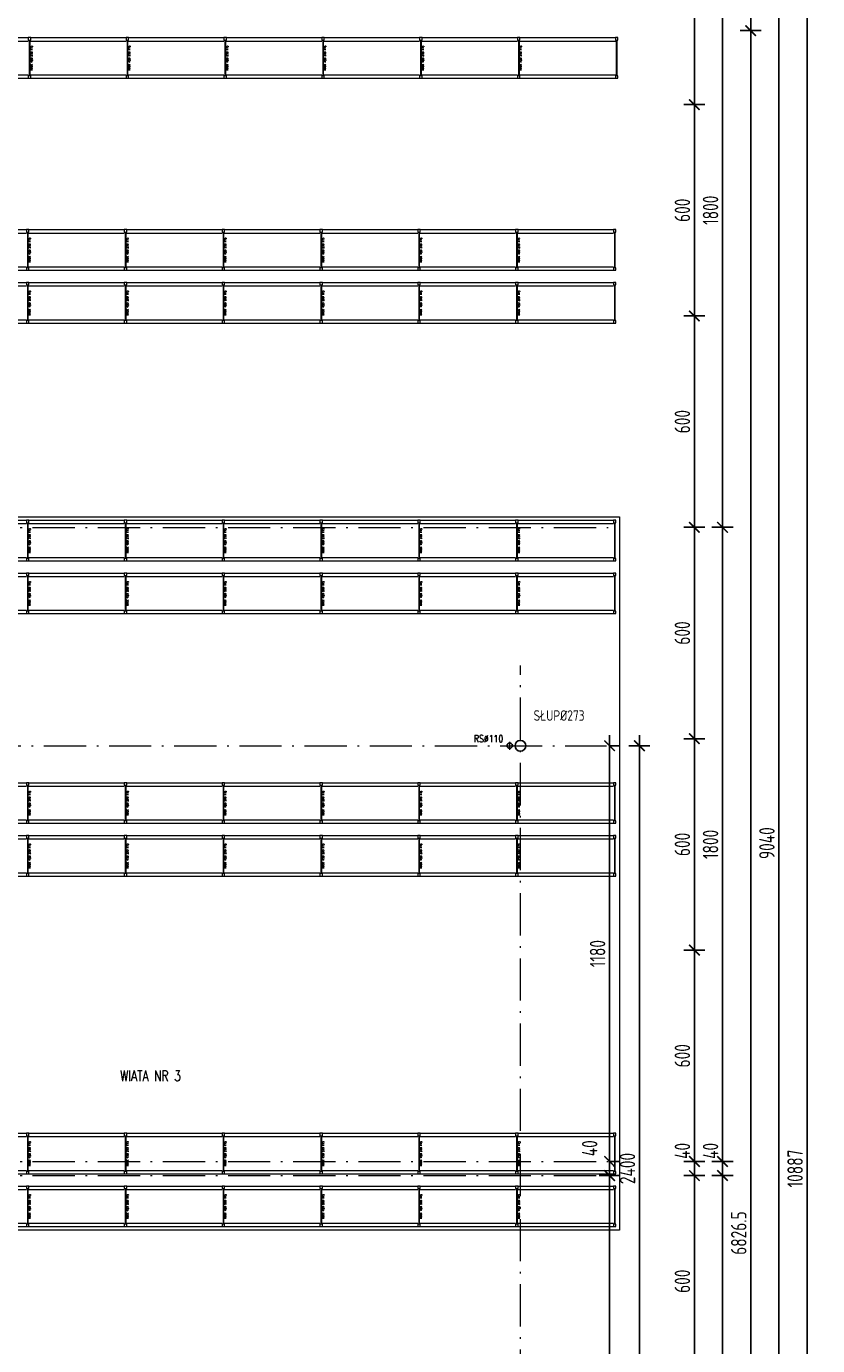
# Model space of a CAD drawing. Extents: x 153948 to 285449, y -89387 to -60195.
# Tile 82 of 108: x 261578 to 263824, y -80762 to -77018. Entities that reach past the tile are written whole.
import ezdxf
from ezdxf.enums import TextEntityAlignment as Align

# ---------------------------------------------------------------- set-up
doc = ezdxf.new("R2010")
doc.units = 0
doc.header["$LTSCALE"] = 100
doc.header["$MEASUREMENT"] = 0
doc.header["$PDMODE"] = 1
doc.linetypes.add('ACAD_ISO10W100', pattern=[18.5, 12, -3, 0.5, -3])
doc.layers.get('0').update_dxf_attribs({"linetype": 'CONTINUOUS'})
doc.layers.get('DEFPOINTS').update_dxf_attribs({"linetype": 'CONTINUOUS'})
for name, color, linetype in [('K-STA', 2, 'CONTINUOUS'), ('R-----OP', 2, 'CONTINUOUS'), ('RYNNY', 2, 'CONTINUOUS'), ('TEXT', 11, 'CONTINUOUS'), ('WYMIARY', 1, 'CONTINUOUS')]:
    doc.layers.add(name, color=color, linetype=linetype)
doc.layers.add('OSIE', color=8, linetype='ACAD_ISO10W100', lineweight=15)
doc.layers.add('RS REGAŁY', color=7, linetype='CONTINUOUS', lineweight=13)
doc.layers.add('RAK_140', color=2, linetype='CONTINUOUS', lineweight=13, true_color=0xffff00)
doc.styles.add('DYBY-NORMALNY-0-8-N', font='ROMANS.SHX', dxfattribs={"width": 0.8})
doc.styles.get("Standard").update_dxf_attribs({"font": 'txt.shx'})
doc.styles.add('STYLE2', font='isocp.shx', dxfattribs={"width": 0.8})
doc.styles.add('TXT3', font='SIMPLEX.SHX', dxfattribs={"width": 0.75, "height": 40})
doc.dimstyles.new('KRESKI_100', dxfattribs={"dimscale": 20, "dimtxt": 2.2, "dimasz": 1.5, "dimexe": 1.5, "dimexo": 1.5, "dimgap": 0.6, "dimtad": 1, "dimdec": 1, "dimrnd": 0.5, "dimdsep": 46, "dimtxsty": 'STYLE2', "dimblk1": 'ARCHTICK', "dimblk2": 'ARCHTICK', "dimsah": 1, "dimcen": 2.5, "dimdle": 1.5, "dimclrd": 10, "dimclre": 10, "dimclrt": 15, "dimadec": 0, "dimazin": 0, "dimtfac": 1, "dimtdec": 1, "dimtmove": 1, "dimatfit": 3, "dimldrblk": 'ARCHTICK', "dimfxl": 1.5, "dimfxlon": 1, "dimtolj": 1, "dimtzin": 0, "dimarcsym": 0})

# ---------------------------------------------------------------- blocks, each defined once
blk = doc.blocks.new('_ARCHTICK')
at = {"color": 0, "linetype": 'ByBlock', "const_width": 0.15}
blk.add_lwpolyline([(-0.5, -0.5), (0.5, 0.5)], dxfattribs=at)
blk = doc.blocks.new('*D240')
at = {"layer": 'DEFPOINTS', "color": 0, "ltscale": 0.1, "transparency": 16777216}
for p in [(260307.9, -74816), (260307.9, -85703), (263794.3, -85703)]:
    blk.add_point(p, dxfattribs=at)
at = {"layer": 'WYMIARY', "color": 10, "lineweight": -2, "ltscale": 0.1, "transparency": 16777216}
for p, q in [((263764.3, -74816), (263824.3, -74816)), ((263794.3, -74786), (263794.3, -85733)), ((263764.3, -85703), (263824.3, -85703))]:
    blk.add_line(p, q, dxfattribs=at)
at = {"layer": 'WYMIARY', "color": 10, "lineweight": -2, "ltscale": 0.1, "transparency": 16777216, "xscale": 30, "yscale": 30, "zscale": 30}
for p, rotation in [((263794.3, -74816), 90), ((263794.3, -85703), 270)]:
    blk.add_blockref('_ARCHTICK', p, dxfattribs=dict(at, rotation=rotation))
at = {"layer": 'WYMIARY', "color": 15, "ltscale": 0.1, "transparency": 16777216, "insert": (263760.3, -80259.5), "char_height": 44, "attachment_point": 5, "rotation": 90, "style": 'STYLE2'}
blk.add_mtext('\\A1;10887', dxfattribs=at)
blk = doc.blocks.new('*D242')
at = {"layer": 'DEFPOINTS', "color": 0, "ltscale": 0.1, "transparency": 16777216}
for p in [(260307.9, -74816), (263714.3, -74816), (263634.3, -83856)]:
    blk.add_point(p, dxfattribs=at)
at = {"layer": 'WYMIARY', "color": 10, "lineweight": -2, "ltscale": 0.1, "transparency": 16777216}
for p, q in [((263684.3, -74816), (263744.3, -74816)), ((263714.3, -83886), (263714.3, -74786)), ((263684.3, -83856), (263744.3, -83856))]:
    blk.add_line(p, q, dxfattribs=at)
at = {"layer": 'WYMIARY', "color": 10, "lineweight": -2, "ltscale": 0.1, "transparency": 16777216, "xscale": 30, "yscale": 30, "zscale": 30}
for p, rotation in [((263714.3, -74816), 90), ((263714.3, -83856), 270)]:
    blk.add_blockref('_ARCHTICK', p, dxfattribs=dict(at, rotation=rotation))
at = {"layer": 'WYMIARY', "color": 15, "ltscale": 0.1, "transparency": 16777216, "insert": (263680.3, -79336), "char_height": 44, "attachment_point": 5, "rotation": 90, "style": 'STYLE2'}
blk.add_mtext('\\A1;9040', dxfattribs=at)
blk = doc.blocks.new('*D252')
at = {"layer": 'DEFPOINTS', "color": 0, "ltscale": 0.1, "transparency": 16777216}
for p in [(263554.3, -77029.5), (263634.3, -77029.5), (260307.9, -83856.1)]:
    blk.add_point(p, dxfattribs=at)
at = {"layer": 'WYMIARY', "color": 10, "lineweight": -2, "ltscale": 0.1, "transparency": 16777216}
for p, q in [((263634.3, -83886.1), (263634.3, -76999.5)), ((263604.3, -77029.5), (263664.3, -77029.5)), ((263604.3, -83856.1), (263664.3, -83856.1))]:
    blk.add_line(p, q, dxfattribs=at)
at = {"layer": 'WYMIARY', "color": 10, "lineweight": -2, "ltscale": 0.1, "transparency": 16777216, "xscale": 30, "yscale": 30, "zscale": 30}
for p, rotation in [((263634.3, -77029.5), 90), ((263634.3, -83856.1), 270)]:
    blk.add_blockref('_ARCHTICK', p, dxfattribs=dict(at, rotation=rotation))
at = {"layer": 'WYMIARY', "color": 15, "ltscale": 0.1, "transparency": 16777216, "insert": (263600.3, -80442.8), "char_height": 44, "attachment_point": 5, "rotation": 90, "style": 'STYLE2'}
blk.add_mtext('\\A1;6826.5', dxfattribs=at)
blk = doc.blocks.new('*D253')
at = {"layer": 'DEFPOINTS', "color": 0, "ltscale": 0.1, "transparency": 16777216}
for p in [(263554.3, -76849.5), (263634.3, -76849.5), (263554.3, -77029.5)]:
    blk.add_point(p, dxfattribs=at)
at = {"layer": 'WYMIARY', "color": 10, "lineweight": -2, "ltscale": 0.1, "transparency": 16777216}
for p, q in [((263634.3, -77059.5), (263634.3, -76819.5)), ((263604.3, -76849.5), (263664.3, -76849.5)), ((263604.3, -77029.5), (263664.3, -77029.5))]:
    blk.add_line(p, q, dxfattribs=at)
at = {"layer": 'WYMIARY', "color": 10, "lineweight": -2, "ltscale": 0.1, "transparency": 16777216, "xscale": 30, "yscale": 30, "zscale": 30}
for p, rotation in [((263634.3, -76849.5), 90), ((263634.3, -77029.5), 270)]:
    blk.add_blockref('_ARCHTICK', p, dxfattribs=dict(at, rotation=rotation))
at = {"layer": 'WYMIARY', "color": 15, "ltscale": 0.1, "transparency": 16777216, "insert": (263600.3, -76939.5), "char_height": 44, "attachment_point": 5, "rotation": 90, "style": 'STYLE2'}
blk.add_mtext('\\A1;180', dxfattribs=at)
blk = doc.blocks.new('*D264')
at = {"layer": 'DEFPOINTS', "color": 0, "ltscale": 0.1, "transparency": 16777216}
for p in [(263474.3, -80279.5), (263554.3, -80279.5), (263474.3, -82079.5)]:
    blk.add_point(p, dxfattribs=at)
at = {"layer": 'WYMIARY', "color": 10, "lineweight": -2, "ltscale": 0.1, "transparency": 16777216}
for p, q in [((263524.3, -80279.5), (263584.3, -80279.5)), ((263554.3, -82109.5), (263554.3, -80249.5)), ((263524.3, -82079.5), (263584.3, -82079.5))]:
    blk.add_line(p, q, dxfattribs=at)
at = {"layer": 'WYMIARY', "color": 10, "lineweight": -2, "ltscale": 0.1, "transparency": 16777216, "xscale": 30, "yscale": 30, "zscale": 30}
for p, rotation in [((263554.3, -80279.5), 90), ((263554.3, -82079.5), 270)]:
    blk.add_blockref('_ARCHTICK', p, dxfattribs=dict(at, rotation=rotation))
at = {"layer": 'WYMIARY', "color": 15, "ltscale": 0.1, "transparency": 16777216, "insert": (263520.3, -81179.5), "char_height": 44, "attachment_point": 5, "rotation": 90, "style": 'STYLE2'}
blk.add_mtext('\\A1;1800', dxfattribs=at)
blk = doc.blocks.new('*D265')
at = {"layer": 'DEFPOINTS', "color": 0, "ltscale": 0.1, "transparency": 16777216}
for p in [(263474.3, -80239.5), (263554.3, -80239.5), (263474.3, -80279.5)]:
    blk.add_point(p, dxfattribs=at)
at = {"layer": 'WYMIARY', "color": 10, "lineweight": -2, "ltscale": 0.1, "transparency": 16777216}
for p, q in [((263554.3, -80309.5), (263554.3, -80209.5)), ((263524.3, -80239.5), (263584.3, -80239.5)), ((263524.3, -80279.5), (263584.3, -80279.5))]:
    blk.add_line(p, q, dxfattribs=at)
at = {"layer": 'WYMIARY', "color": 10, "lineweight": -2, "ltscale": 0.1, "transparency": 16777216, "xscale": 30, "yscale": 30, "zscale": 30}
for p, rotation in [((263554.3, -80239.5), 90), ((263554.3, -80279.5), 270)]:
    blk.add_blockref('_ARCHTICK', p, dxfattribs=dict(at, rotation=rotation))
at = {"layer": 'WYMIARY', "color": 15, "ltscale": 0.1, "transparency": 16777216, "insert": (263520.3, -80209.5), "char_height": 44, "attachment_point": 5, "rotation": 90, "style": 'STYLE2'}
blk.add_mtext('\\A1;40', dxfattribs=at)
blk = doc.blocks.new('*D266')
at = {"layer": 'DEFPOINTS', "color": 0, "ltscale": 0.1, "transparency": 16777216}
for p in [(263474.3, -78439.5), (263554.3, -78439.5), (263474.3, -80239.5)]:
    blk.add_point(p, dxfattribs=at)
at = {"layer": 'WYMIARY', "color": 10, "lineweight": -2, "ltscale": 0.1, "transparency": 16777216}
for p, q in [((263554.3, -80269.5), (263554.3, -78409.5)), ((263524.3, -78439.5), (263584.3, -78439.5)), ((263524.3, -80239.5), (263584.3, -80239.5))]:
    blk.add_line(p, q, dxfattribs=at)
at = {"layer": 'WYMIARY', "color": 10, "lineweight": -2, "ltscale": 0.1, "transparency": 16777216, "xscale": 30, "yscale": 30, "zscale": 30}
for p, rotation in [((263554.3, -78439.5), 90), ((263554.3, -80239.5), 270)]:
    blk.add_blockref('_ARCHTICK', p, dxfattribs=dict(at, rotation=rotation))
at = {"layer": 'WYMIARY', "color": 15, "ltscale": 0.1, "transparency": 16777216, "insert": (263520.3, -79339.5), "char_height": 44, "attachment_point": 5, "rotation": 90, "style": 'STYLE2'}
blk.add_mtext('\\A1;1800', dxfattribs=at)
blk = doc.blocks.new('*D267')
at = {"layer": 'DEFPOINTS', "color": 0, "ltscale": 0.1, "transparency": 16777216}
for p in [(263474.3, -76639.5), (263554.3, -76639.5), (263474.3, -78439.5)]:
    blk.add_point(p, dxfattribs=at)
at = {"layer": 'WYMIARY', "color": 10, "lineweight": -2, "ltscale": 0.1, "transparency": 16777216}
for p, q in [((263554.3, -78469.5), (263554.3, -76609.5)), ((263524.3, -76639.5), (263584.3, -76639.5)), ((263524.3, -78439.5), (263584.3, -78439.5))]:
    blk.add_line(p, q, dxfattribs=at)
at = {"layer": 'WYMIARY', "color": 10, "lineweight": -2, "ltscale": 0.1, "transparency": 16777216, "xscale": 30, "yscale": 30, "zscale": 30}
for p, rotation in [((263554.3, -76639.5), 90), ((263554.3, -78439.5), 270)]:
    blk.add_blockref('_ARCHTICK', p, dxfattribs=dict(at, rotation=rotation))
at = {"layer": 'WYMIARY', "color": 15, "ltscale": 0.1, "transparency": 16777216, "insert": (263520.3, -77539.5), "char_height": 44, "attachment_point": 5, "rotation": 90, "style": 'STYLE2'}
blk.add_mtext('\\A1;1800', dxfattribs=at)
blk = doc.blocks.new('*D275')
at = {"layer": 'DEFPOINTS', "color": 0, "ltscale": 0.1, "transparency": 16777216}
for p in [(263394.3, -76639.5), (263394.3, -77239.5), (263474.3, -77239.5)]:
    blk.add_point(p, dxfattribs=at)
at = {"layer": 'WYMIARY', "color": 10, "lineweight": -2, "ltscale": 0.1, "transparency": 16777216}
for p, q in [((263474.3, -76609.5), (263474.3, -77269.5)), ((263444.3, -76639.5), (263504.3, -76639.5)), ((263444.3, -77239.5), (263504.3, -77239.5))]:
    blk.add_line(p, q, dxfattribs=at)
at = {"layer": 'WYMIARY', "color": 10, "lineweight": -2, "ltscale": 0.1, "transparency": 16777216, "xscale": 30, "yscale": 30, "zscale": 30}
for p, rotation in [((263474.3, -76639.5), 90), ((263474.3, -77239.5), 270)]:
    blk.add_blockref('_ARCHTICK', p, dxfattribs=dict(at, rotation=rotation))
at = {"layer": 'WYMIARY', "color": 15, "ltscale": 0.1, "transparency": 16777216, "insert": (263440.3, -76939.5), "char_height": 44, "attachment_point": 5, "rotation": 90, "style": 'STYLE2'}
blk.add_mtext('\\A1;600', dxfattribs=at)
blk = doc.blocks.new('*D276')
at = {"layer": 'DEFPOINTS', "color": 0, "ltscale": 0.1, "transparency": 16777216}
for p in [(263394.3, -77239.5), (263394.3, -77839.5), (263474.3, -77839.5)]:
    blk.add_point(p, dxfattribs=at)
at = {"layer": 'WYMIARY', "color": 10, "lineweight": -2, "ltscale": 0.1, "transparency": 16777216}
for p, q in [((263474.3, -77209.5), (263474.3, -77869.5)), ((263444.3, -77239.5), (263504.3, -77239.5)), ((263444.3, -77839.5), (263504.3, -77839.5))]:
    blk.add_line(p, q, dxfattribs=at)
at = {"layer": 'WYMIARY', "color": 10, "lineweight": -2, "ltscale": 0.1, "transparency": 16777216, "xscale": 30, "yscale": 30, "zscale": 30}
for p, rotation in [((263474.3, -77239.5), 90), ((263474.3, -77839.5), 270)]:
    blk.add_blockref('_ARCHTICK', p, dxfattribs=dict(at, rotation=rotation))
at = {"layer": 'WYMIARY', "color": 15, "ltscale": 0.1, "transparency": 16777216, "insert": (263440.3, -77539.5), "char_height": 44, "attachment_point": 5, "rotation": 90, "style": 'STYLE2'}
blk.add_mtext('\\A1;600', dxfattribs=at)
blk = doc.blocks.new('*D277')
at = {"layer": 'DEFPOINTS', "color": 0, "ltscale": 0.1, "transparency": 16777216}
for p in [(263394.3, -77839.5), (263394.3, -78439.5), (263474.3, -78439.5)]:
    blk.add_point(p, dxfattribs=at)
at = {"layer": 'WYMIARY', "color": 10, "lineweight": -2, "ltscale": 0.1, "transparency": 16777216}
for p, q in [((263474.3, -77809.5), (263474.3, -78469.5)), ((263444.3, -77839.5), (263504.3, -77839.5)), ((263444.3, -78439.5), (263504.3, -78439.5))]:
    blk.add_line(p, q, dxfattribs=at)
at = {"layer": 'WYMIARY', "color": 10, "lineweight": -2, "ltscale": 0.1, "transparency": 16777216, "xscale": 30, "yscale": 30, "zscale": 30}
for p, rotation in [((263474.3, -77839.5), 90), ((263474.3, -78439.5), 270)]:
    blk.add_blockref('_ARCHTICK', p, dxfattribs=dict(at, rotation=rotation))
at = {"layer": 'WYMIARY', "color": 15, "ltscale": 0.1, "transparency": 16777216, "insert": (263440.3, -78139.5), "char_height": 44, "attachment_point": 5, "rotation": 90, "style": 'STYLE2'}
blk.add_mtext('\\A1;600', dxfattribs=at)
blk = doc.blocks.new('*D278')
at = {"layer": 'DEFPOINTS', "color": 0, "ltscale": 0.1, "transparency": 16777216}
for p in [(263394.3, -78439.5), (263394.3, -79039.5), (263474.3, -79039.5)]:
    blk.add_point(p, dxfattribs=at)
at = {"layer": 'WYMIARY', "color": 10, "lineweight": -2, "ltscale": 0.1, "transparency": 16777216}
for p, q in [((263474.3, -78409.5), (263474.3, -79069.5)), ((263444.3, -78439.5), (263504.3, -78439.5)), ((263444.3, -79039.5), (263504.3, -79039.5))]:
    blk.add_line(p, q, dxfattribs=at)
at = {"layer": 'WYMIARY', "color": 10, "lineweight": -2, "ltscale": 0.1, "transparency": 16777216, "xscale": 30, "yscale": 30, "zscale": 30}
for p, rotation in [((263474.3, -78439.5), 90), ((263474.3, -79039.5), 270)]:
    blk.add_blockref('_ARCHTICK', p, dxfattribs=dict(at, rotation=rotation))
at = {"layer": 'WYMIARY', "color": 15, "ltscale": 0.1, "transparency": 16777216, "insert": (263440.3, -78739.5), "char_height": 44, "attachment_point": 5, "rotation": 90, "style": 'STYLE2'}
blk.add_mtext('\\A1;600', dxfattribs=at)
blk = doc.blocks.new('*D279')
at = {"layer": 'DEFPOINTS', "color": 0, "ltscale": 0.1, "transparency": 16777216}
for p in [(263394.3, -79039.5), (263394.3, -79639.5), (263474.3, -79639.5)]:
    blk.add_point(p, dxfattribs=at)
at = {"layer": 'WYMIARY', "color": 10, "lineweight": -2, "ltscale": 0.1, "transparency": 16777216}
for p, q in [((263474.3, -79009.5), (263474.3, -79669.5)), ((263444.3, -79039.5), (263504.3, -79039.5)), ((263444.3, -79639.5), (263504.3, -79639.5))]:
    blk.add_line(p, q, dxfattribs=at)
at = {"layer": 'WYMIARY', "color": 10, "lineweight": -2, "ltscale": 0.1, "transparency": 16777216, "xscale": 30, "yscale": 30, "zscale": 30}
for p, rotation in [((263474.3, -79039.5), 90), ((263474.3, -79639.5), 270)]:
    blk.add_blockref('_ARCHTICK', p, dxfattribs=dict(at, rotation=rotation))
at = {"layer": 'WYMIARY', "color": 15, "ltscale": 0.1, "transparency": 16777216, "insert": (263440.3, -79339.5), "char_height": 44, "attachment_point": 5, "rotation": 90, "style": 'STYLE2'}
blk.add_mtext('\\A1;600', dxfattribs=at)
blk = doc.blocks.new('*D280')
at = {"layer": 'DEFPOINTS', "color": 0, "ltscale": 0.1, "transparency": 16777216}
for p in [(263394.3, -79639.5), (263394.3, -80239.5), (263474.3, -80239.5)]:
    blk.add_point(p, dxfattribs=at)
at = {"layer": 'WYMIARY', "color": 10, "lineweight": -2, "ltscale": 0.1, "transparency": 16777216}
for p, q in [((263474.3, -79609.5), (263474.3, -80269.5)), ((263444.3, -79639.5), (263504.3, -79639.5)), ((263444.3, -80239.5), (263504.3, -80239.5))]:
    blk.add_line(p, q, dxfattribs=at)
at = {"layer": 'WYMIARY', "color": 10, "lineweight": -2, "ltscale": 0.1, "transparency": 16777216, "xscale": 30, "yscale": 30, "zscale": 30}
for p, rotation in [((263474.3, -79639.5), 90), ((263474.3, -80239.5), 270)]:
    blk.add_blockref('_ARCHTICK', p, dxfattribs=dict(at, rotation=rotation))
at = {"layer": 'WYMIARY', "color": 15, "ltscale": 0.1, "transparency": 16777216, "insert": (263440.3, -79939.5), "char_height": 44, "attachment_point": 5, "rotation": 90, "style": 'STYLE2'}
blk.add_mtext('\\A1;600', dxfattribs=at)
blk = doc.blocks.new('*D281')
at = {"layer": 'DEFPOINTS', "color": 0, "ltscale": 0.1, "transparency": 16777216}
for p in [(263394.3, -80239.5), (263394.3, -80279.5), (263474.3, -80279.5)]:
    blk.add_point(p, dxfattribs=at)
at = {"layer": 'WYMIARY', "color": 10, "lineweight": -2, "ltscale": 0.1, "transparency": 16777216}
for p, q in [((263474.3, -80209.5), (263474.3, -80309.5)), ((263444.3, -80239.5), (263504.3, -80239.5)), ((263444.3, -80279.5), (263504.3, -80279.5))]:
    blk.add_line(p, q, dxfattribs=at)
at = {"layer": 'WYMIARY', "color": 10, "lineweight": -2, "ltscale": 0.1, "transparency": 16777216, "xscale": 30, "yscale": 30, "zscale": 30}
for p, rotation in [((263474.3, -80239.5), 90), ((263474.3, -80279.5), 270)]:
    blk.add_blockref('_ARCHTICK', p, dxfattribs=dict(at, rotation=rotation))
at = {"layer": 'WYMIARY', "color": 15, "ltscale": 0.1, "transparency": 16777216, "insert": (263440.3, -80209.5), "char_height": 44, "attachment_point": 5, "rotation": 90, "style": 'STYLE2'}
blk.add_mtext('\\A1;40', dxfattribs=at)
blk = doc.blocks.new('*D282')
at = {"layer": 'DEFPOINTS', "color": 0, "ltscale": 0.1, "transparency": 16777216}
for p in [(263394.3, -80279.5), (263394.3, -80879.5), (263474.3, -80879.5)]:
    blk.add_point(p, dxfattribs=at)
at = {"layer": 'WYMIARY', "color": 10, "lineweight": -2, "ltscale": 0.1, "transparency": 16777216}
for p, q in [((263444.3, -80279.5), (263504.3, -80279.5)), ((263474.3, -80249.5), (263474.3, -80909.5)), ((263444.3, -80879.5), (263504.3, -80879.5))]:
    blk.add_line(p, q, dxfattribs=at)
at = {"layer": 'WYMIARY', "color": 10, "lineweight": -2, "ltscale": 0.1, "transparency": 16777216, "xscale": 30, "yscale": 30, "zscale": 30}
for p, rotation in [((263474.3, -80279.5), 90), ((263474.3, -80879.5), 270)]:
    blk.add_blockref('_ARCHTICK', p, dxfattribs=dict(at, rotation=rotation))
at = {"layer": 'WYMIARY', "color": 15, "ltscale": 0.1, "transparency": 16777216, "insert": (263440.3, -80579.5), "char_height": 44, "attachment_point": 5, "rotation": 90, "style": 'STYLE2'}
blk.add_mtext('\\A1;600', dxfattribs=at)
blk = doc.blocks.new('*D385')
at = {"layer": 'DEFPOINTS', "color": 0, "ltscale": 0.1, "transparency": 16777216}
for p in [(263153.3, -80279.5), (263233.6, -80279.5), (263153.3, -81459.5)]:
    blk.add_point(p, dxfattribs=at)
at = {"layer": 'WYMIARY', "color": 10, "lineweight": -2, "ltscale": 0.1, "transparency": 16777216}
for p, q in [((263203.6, -80279.5), (263263.6, -80279.5)), ((263233.6, -81489.5), (263233.6, -80249.5)), ((263203.6, -81459.5), (263263.6, -81459.5))]:
    blk.add_line(p, q, dxfattribs=at)
at = {"layer": 'WYMIARY', "color": 10, "lineweight": -2, "ltscale": 0.1, "transparency": 16777216, "xscale": 30, "yscale": 30, "zscale": 30}
for p, rotation in [((263233.6, -80279.5), 90), ((263233.6, -81459.5), 270)]:
    blk.add_blockref('_ARCHTICK', p, dxfattribs=dict(at, rotation=rotation))
at = {"layer": 'WYMIARY', "color": 15, "ltscale": 0.1, "transparency": 16777216, "insert": (263199.6, -80869.5), "char_height": 44, "attachment_point": 5, "rotation": 90, "style": 'STYLE2'}
blk.add_mtext('\\A1;1180', dxfattribs=at)
blk = doc.blocks.new('*D386')
at = {"layer": 'DEFPOINTS', "color": 0, "ltscale": 0.1, "transparency": 16777216}
for p in [(263229.2, -80239.5), (263233.6, -80239.5), (263153.3, -80279.5)]:
    blk.add_point(p, dxfattribs=at)
at = {"layer": 'WYMIARY', "color": 10, "lineweight": -2, "ltscale": 0.1, "transparency": 16777216}
for p, q in [((263233.6, -80309.5), (263233.6, -80209.5)), ((263233.6, -80239.5), (263263.6, -80239.5)), ((263203.6, -80279.5), (263263.6, -80279.5))]:
    blk.add_line(p, q, dxfattribs=at)
at = {"layer": 'WYMIARY', "color": 10, "lineweight": -2, "ltscale": 0.1, "transparency": 16777216, "xscale": 30, "yscale": 30, "zscale": 30}
for p, rotation in [((263233.6, -80239.5), 90), ((263233.6, -80279.5), 270)]:
    blk.add_blockref('_ARCHTICK', p, dxfattribs=dict(at, rotation=rotation))
at = {"layer": 'WYMIARY', "color": 15, "ltscale": 0.1, "transparency": 16777216, "insert": (263177.1, -80202), "char_height": 44, "attachment_point": 5, "rotation": 90, "style": 'STYLE2'}
blk.add_mtext('\\A1;40', dxfattribs=at)
blk = doc.blocks.new('*D387')
at = {"layer": 'DEFPOINTS', "color": 0, "ltscale": 0.1, "transparency": 16777216}
for p in [(263225.1, -79059.5), (263233.6, -79059.5), (263229.2, -80239.5)]:
    blk.add_point(p, dxfattribs=at)
at = {"layer": 'WYMIARY', "color": 10, "lineweight": -2, "ltscale": 0.1, "transparency": 16777216}
for p, q in [((263233.6, -80269.5), (263233.6, -79029.5)), ((263233.6, -79059.5), (263263.6, -79059.5)), ((263233.6, -80239.5), (263263.6, -80239.5))]:
    blk.add_line(p, q, dxfattribs=at)
at = {"layer": 'WYMIARY', "color": 10, "lineweight": -2, "ltscale": 0.1, "transparency": 16777216, "xscale": 30, "yscale": 30, "zscale": 30}
for p, rotation in [((263233.6, -79059.5), 90), ((263233.6, -80239.5), 270)]:
    blk.add_blockref('_ARCHTICK', p, dxfattribs=dict(at, rotation=rotation))
at = {"layer": 'WYMIARY', "color": 15, "ltscale": 0.1, "transparency": 16777216, "insert": (263199.6, -79649.5), "char_height": 44, "attachment_point": 5, "rotation": 90, "style": 'STYLE2'}
blk.add_mtext('\\A1;1180', dxfattribs=at)
blk = doc.blocks.new('*D388')
at = {"layer": 'DEFPOINTS', "color": 0, "ltscale": 0.1, "transparency": 16777216}
for p in [(263153.3, -79059.5), (263153.3, -81459.5), (263318.3, -81459.5)]:
    blk.add_point(p, dxfattribs=at)
at = {"layer": 'WYMIARY', "color": 10, "lineweight": -2, "ltscale": 0.1, "transparency": 16777216}
for p, q in [((263318.3, -79029.5), (263318.3, -81489.5)), ((263288.3, -79059.5), (263348.3, -79059.5)), ((263288.3, -81459.5), (263348.3, -81459.5))]:
    blk.add_line(p, q, dxfattribs=at)
at = {"layer": 'WYMIARY', "color": 10, "lineweight": -2, "ltscale": 0.1, "transparency": 16777216, "xscale": 30, "yscale": 30, "zscale": 30}
for p, rotation in [((263318.3, -79059.5), 90), ((263318.3, -81459.5), 270)]:
    blk.add_blockref('_ARCHTICK', p, dxfattribs=dict(at, rotation=rotation))
at = {"layer": 'WYMIARY', "color": 15, "ltscale": 0.1, "transparency": 16777216, "insert": (263284.3, -80259.5), "char_height": 44, "attachment_point": 5, "rotation": 90, "style": 'STYLE2'}
blk.add_mtext('\\A1;2400', dxfattribs=at)
blk = doc.blocks.new('RACK 450 270 115')
at = {"color": 1}
for p, q in [((7, 115), (277.8, 115)), ((2.75, 108), (2.75, 7)), ((4.25, 108), (4.25, 7)), ((7, 105.5), (277.8, 105.5)), ((7, 9.5), (277.8, 9.5)), ((7, 0), (277.8, 0))]:
    blk.add_line(p, q, dxfattribs=at)
for points in [[(0, 108), (7, 108), (7, 115), (0, 115)], [(0, 0), (7, 0), (7, 7), (0, 7)]]:
    blk.add_lwpolyline(points, close=True, dxfattribs=at)
at = {"color": 1, "insert": (9.25, 57.5), "char_height": 5, "width": 101, "attachment_point": 5, "rotation": 90}
blk.add_mtext('RACK 450 270 115', dxfattribs=at)
blk = doc.blocks.new('NOGA RACK 450 007 115')
at = {"color": 1}
for p, q in [((2.75, 108), (2.75, 7)), ((4.25, 108), (4.25, 7))]:
    blk.add_line(p, q, dxfattribs=at)
for points in [[(0, 108), (7, 108), (7, 115), (0, 115)], [(0, 0), (7, 0), (7, 7), (0, 7)]]:
    blk.add_lwpolyline(points, close=True, dxfattribs=at)

msp = doc.modelspace()

# ---------------------------------------------------------------- linework, layer by layer
at = {"layer": 'K-STA'}
msp.add_circle((262980.4, -79059.55), 15.3, dxfattribs=at)
at = {"layer": 'OSIE', "ltscale": 0.1}
for p, q in [((247720.4, -78439.55), (263229.19, -78439.55)), ((262980.4, -81817.96), (262980.4, -78831.82)), ((262950.13, -79070.94), (262950.13, -79048.15)), ((260702.54, -79059.55), (263225.06, -79059.55)), ((262938.73, -79059.55), (262961.53, -79059.55)), ((247720.4, -80239.55), (263229.19, -80239.55)), ((247720.4, -80279.55), (263229.19, -80279.55))]:
    msp.add_line(p, q, dxfattribs=at)
at = {"layer": 'RAK_140', "color": 7}
msp.add_lwpolyline([(260897.61, -78409.55), (263261.61, -78409.55), (263261.61, -80434.55), (260897.61, -80434.55)], close=True, dxfattribs=at)
at = {"layer": 'RYNNY', "ltscale": 0.1}
msp.add_circle((262950.13, -79059.18), 7.5, dxfattribs=at)

# ---------------------------------------------------------------- block references
at = {"layer": 'RS REGAŁY'}
for name, p in [('RACK 450 270 115', (261305.41, -77164.55)), ('RACK 450 270 115', (261583.21, -77164.55)), ('RACK 450 270 115', (261861.01, -77164.55)), ('RACK 450 270 115', (262138.81, -77164.55)), ('RACK 450 270 115', (262416.61, -77164.55)), ('RACK 450 270 115', (262694.41, -77164.55)), ('RACK 450 270 115', (262972.21, -77164.55)), ('NOGA RACK 450 007 115', (263250.01, -77164.55)), ('RACK 450 270 115', (261300.01, -77709.55)), ('RACK 450 270 115', (261577.81, -77709.55)), ('RACK 450 270 115', (261855.61, -77709.55)), ('RACK 450 270 115', (262133.41, -77709.55)), ('RACK 450 270 115', (262411.21, -77709.55)), ('RACK 450 270 115', (262689.01, -77709.55)), ('RACK 450 270 115', (262966.81, -77709.55)), ('NOGA RACK 450 007 115', (263244.61, -77709.55)), ('RACK 450 270 115', (261300.01, -77859.55)), ('RACK 450 270 115', (261577.81, -77859.55)), ('RACK 450 270 115', (261855.61, -77859.55)), ('RACK 450 270 115', (262133.41, -77859.55)), ('RACK 450 270 115', (262411.21, -77859.55)), ('RACK 450 270 115', (262689.01, -77859.55)), ('RACK 450 270 115', (262966.81, -77859.55)), ('NOGA RACK 450 007 115', (263244.61, -77859.55)), ('RACK 450 270 115', (261300.01, -78534.55)), ('RACK 450 270 115', (261577.81, -78534.55)), ('RACK 450 270 115', (261855.61, -78534.55)), ('RACK 450 270 115', (262133.41, -78534.55)), ('RACK 450 270 115', (262411.21, -78534.55)), ('RACK 450 270 115', (262689.01, -78534.55)), ('RACK 450 270 115', (262966.81, -78534.55)), ('NOGA RACK 450 007 115', (263244.61, -78534.55)), ('RACK 450 270 115', (261300.01, -78684.55)), ('RACK 450 270 115', (261577.81, -78684.55)), ('RACK 450 270 115', (261855.61, -78684.55)), ('RACK 450 270 115', (262133.41, -78684.55)), ('RACK 450 270 115', (262411.21, -78684.55)), ('RACK 450 270 115', (262689.01, -78684.55)), ('RACK 450 270 115', (262966.81, -78684.55)), ('NOGA RACK 450 007 115', (263244.61, -78684.55)), ('RACK 450 270 115', (261300.01, -79279.55)), ('RACK 450 270 115', (261577.81, -79279.55)), ('RACK 450 270 115', (261855.61, -79279.55)), ('RACK 450 270 115', (262133.41, -79279.55)), ('RACK 450 270 115', (262411.21, -79279.55)), ('RACK 450 270 115', (262689.01, -79279.55)), ('RACK 450 270 115', (262966.81, -79279.55)), ('NOGA RACK 450 007 115', (263244.61, -79279.55)), ('RACK 450 270 115', (261300.01, -79429.55)), ('RACK 450 270 115', (261577.81, -79429.55)), ('RACK 450 270 115', (261855.61, -79429.55)), ('RACK 450 270 115', (262133.41, -79429.55)), ('RACK 450 270 115', (262411.21, -79429.55)), ('RACK 450 270 115', (262689.01, -79429.55)), ('RACK 450 270 115', (262966.81, -79429.55)), ('NOGA RACK 450 007 115', (263244.61, -79429.55)), ('RACK 450 270 115', (261300.01, -80274.55)), ('RACK 450 270 115', (261577.81, -80274.55)), ('RACK 450 270 115', (261855.61, -80274.55)), ('RACK 450 270 115', (262133.41, -80274.55)), ('RACK 450 270 115', (262411.21, -80274.55)), ('RACK 450 270 115', (262689.01, -80274.55)), ('RACK 450 270 115', (262966.81, -80274.55)), ('NOGA RACK 450 007 115', (263244.61, -80274.55)), ('RACK 450 270 115', (261300.01, -80424.55)), ('RACK 450 270 115', (261577.81, -80424.55)), ('RACK 450 270 115', (261855.61, -80424.55)), ('RACK 450 270 115', (262133.41, -80424.55)), ('RACK 450 270 115', (262411.21, -80424.55)), ('RACK 450 270 115', (262689.01, -80424.55)), ('RACK 450 270 115', (262966.81, -80424.55)), ('NOGA RACK 450 007 115', (263244.61, -80424.55))]:
    msp.add_blockref(name, p, dxfattribs=at)

# ---------------------------------------------------------------- texts
at = {"layer": 'R-----OP', "color": 2, "style": 'DYBY-NORMALNY-0-8-N', "width": 0.8}
msp.add_text('RS%%c110', height=20, dxfattribs=at).set_placement((262890.09, -79039.61), align=Align.MIDDLE)
at = {"layer": 'R-----OP', "style": 'TXT3', "width": 0.75}
msp.add_text('WIATA NR 3', height=30, dxfattribs=at).set_placement((261843.89, -80011.6))
at = {"layer": 'TEXT', "style": 'TXT3', "width": 0.75}
msp.add_text('SŁUP%%c273', height=30, dxfattribs=at).set_placement((263017.9, -78988.65))

# ---------------------------------------------------------------- dimensions: what is measured, and where the dimension line sits
at = {"layer": 'WYMIARY', "ltscale": 0.1}
for base, p1, p2, picture, middle in [((263794.26, -85703.05), (260307.9, -74816.05), (260307.9, -85703.05), '*D240', (263760.26, -80259.55)), ((263714.26, -74816.05), (263634.26, -83856.05), (260307.9, -74816.05), '*D242', (263680.26, -79336.05)), ((263474.26, -77239.55), (263394.26, -76639.55), (263394.26, -77239.55), '*D275', (263440.26, -76939.55)), ((263554.26, -76639.55), (263474.26, -78439.55), (263474.26, -76639.55), '*D267', (263520.26, -77539.55)), ((263634.26, -76849.55), (263554.26, -77029.55), (263554.26, -76849.55), '*D253', (263600.26, -76939.55)), ((263634.2643, -77029.5458), (260307.9035, -83856.1042), (263554.2643, -77029.5458), '*D252', (263600.26, -80442.825)), ((263474.26, -77839.55), (263394.26, -77239.55), (263394.26, -77839.55), '*D276', (263440.26, -77539.55)), ((263474.26, -78439.55), (263394.26, -77839.55), (263394.26, -78439.55), '*D277', (263440.26, -78139.55)), ((263474.26, -79039.55), (263394.26, -78439.55), (263394.26, -79039.55), '*D278', (263440.26, -78739.55)), ((263554.26, -78439.55), (263474.26, -80239.55), (263474.26, -78439.55), '*D266', (263520.26, -79339.55)), ((263474.26, -79639.55), (263394.26, -79039.55), (263394.26, -79639.55), '*D279', (263440.26, -79339.55)), ((263318.29, -81459.55), (263153.28, -79059.55), (263153.28, -81459.55), '*D388', (263284.28, -80259.55)), ((263233.56, -79059.55), (263229.19, -80239.55), (263225.06, -79059.55), '*D387', (263199.56, -79649.55)), ((263474.26, -80239.55), (263394.26, -79639.55), (263394.26, -80239.55), '*D280', (263440.26, -79939.55)), ((263233.56, -80279.55), (263153.28, -81459.55), (263153.28, -80279.55), '*D385', (263199.56, -80869.55)), ((263474.26, -80879.55), (263394.26, -80279.55), (263394.26, -80879.55), '*D282', (263440.26, -80579.55)), ((263554.26, -80279.55), (263474.26, -82079.55), (263474.26, -80279.55), '*D264', (263520.26, -81179.55))]:
    dim = msp.add_linear_dim(base=base, p1=p1, p2=p2, angle=90, dimstyle='KRESKI_100', dxfattribs=at)
    dim.commit()
    dim.dimension.update_dxf_attribs({"geometry": picture, "text_midpoint": middle})
for base, p1, p2, picture, middle in [((263233.56, -80239.55), (263153.28, -80279.55), (263229.19, -80239.55), '*D386', (263211.08, -80201.99)), ((263474.26, -80279.55), (263394.26, -80239.55), (263394.26, -80279.55), '*D281', (263474.26, -80209.55)), ((263554.26, -80239.55), (263474.26, -80279.55), (263474.26, -80239.55), '*D265', (263554.26, -80209.55))]:
    dim = msp.add_linear_dim(base=base, p1=p1, p2=p2, angle=90, dimstyle='KRESKI_100', dxfattribs=at)
    dim.commit()
    dim.dimension.update_dxf_attribs({"geometry": picture, "text_midpoint": middle, "dimtype": 160})

doc.saveas('drawing.dxf')
